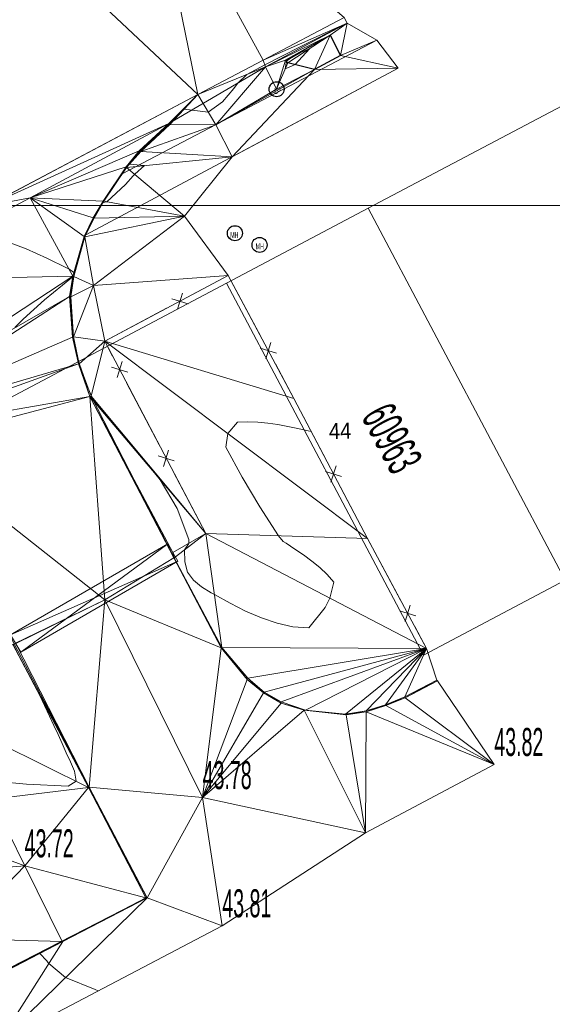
# Model space of a CAD drawing. Extents: x 79270 to 79680, y -3659241 to -3658954.
# Tile 31 of 34: x 79443 to 79470, y -3659040 to -3658991. Entities that reach past the tile are written whole.
import ezdxf
from ezdxf.enums import TextEntityAlignment as Align
from ezdxf.lldxf.tags import DXFTag

# ---------------------------------------------------------------- set-up
doc = ezdxf.new("R2010")
doc.units = 0
for name, color, linetype in [('3dFace', 7, 'Continuous'), ('BK', 7, 'Continuous'), ('CODE', 7, 'Continuous'), ('CONCSLAB', 7, 'Continuous'), ('ELEVATION', 7, 'Continuous'), ('ELP', 7, 'Continuous'), ('ERF_LINES', 7, 'Continuous'), ('ERF_TEXT', 7, 'Continuous'), ('ET', 7, 'Continuous'), ('FENCE', 7, 'Continuous'), ('GATE', 7, 'Continuous'), ('GCONTOUR', 7, 'Continuous'), ('GRID', 7, 'Continuous'), ('MCONTOUR', 7, 'Continuous'), ('MH', 7, 'Continuous'), ('POLYLINES', 7, 'Continuous'), ('SW', 7, 'Continuous'), ('SWD', 7, 'Continuous'), ('TK', 7, 'Continuous')]:
    doc.layers.add(name, color=color, linetype=linetype)
doc.styles.add('Arial', font='arial.ttf', dxfattribs={"height": 1})
tags = doc.linetypes.add('DOTTED500', pattern=[1.2, 0.7, -0.5]).pattern_tags.tags
tags[6:7] = [DXFTag(74, 4), DXFTag(75, 0), DXFTag(340, '0'), DXFTag(46, 0.0), DXFTag(50, 0.0), DXFTag(44, 0.0), DXFTag(45, 0.0)]
tags[4:5] = [DXFTag(74, 4), DXFTag(75, 0), DXFTag(340, '0'), DXFTag(46, 0.0), DXFTag(50, 0.0), DXFTag(44, 0.0), DXFTag(45, 0.0)]
tags = doc.linetypes.add('SHORTDASH-DOT', pattern=[1.4, 0.75, -0.25, 0.15, -0.25]).pattern_tags.tags
tags[10:11] = [DXFTag(74, 4), DXFTag(75, 0), DXFTag(340, '0'), DXFTag(46, 0.0), DXFTag(50, 0.0), DXFTag(44, 0.0), DXFTag(45, 0.0)]
tags[8:9] = [DXFTag(74, 4), DXFTag(75, 0), DXFTag(340, '0'), DXFTag(46, 0.0), DXFTag(50, 0.0), DXFTag(44, 0.0), DXFTag(45, 0.0)]
tags[6:7] = [DXFTag(74, 4), DXFTag(75, 0), DXFTag(340, '0'), DXFTag(46, 0.0), DXFTag(50, 0.0), DXFTag(44, 0.0), DXFTag(45, 0.0)]
tags[4:5] = [DXFTag(74, 4), DXFTag(75, 0), DXFTag(340, '0'), DXFTag(46, 0.0), DXFTag(50, 0.0), DXFTag(44, 0.0), DXFTag(45, 0.0)]

msp = doc.modelspace()

# ---------------------------------------------------------------- linework, layer by layer
at = {"layer": '3dFace', "color": 142, "linetype": 'Continuous', "lineweight": 0, "transparency": 33554687}
for points in [[(79442.862, -3658985.804, 43.931), (79452.067, -3658994.467, 43.867), (79449.57, -3658982.231, 43.902), (79442.862, -3658985.804, 43.931)], [(79449.57, -3658982.231, 43.902), (79452.067, -3658994.467, 43.867), (79455.334, -3658992.74, 43.866), (79449.57, -3658982.231, 43.902)], [(79459.365, -3658990.614, 43.829), (79449.57, -3658982.231, 43.902), (79455.334, -3658992.74, 43.866), (79459.365, -3658990.614, 43.829)], [(79442.862, -3658985.804, 43.931), (79441.577, -3659000.012, 43.957), (79452.067, -3658994.467, 43.867), (79442.862, -3658985.804, 43.931)], [(79459.365, -3658990.614, 43.829), (79455.334, -3658992.74, 43.866), (79459.514, -3658990.904, 44.001), (79459.365, -3658990.614, 43.829)], [(79459.514, -3658990.904, 44.001), (79455.334, -3658992.74, 43.866), (79455.441, -3658993.073, 44.05), (79459.514, -3658990.904, 44.001)], [(79459.514, -3658990.904, 44.001), (79455.441, -3658993.073, 44.05), (79458.676, -3658991.503, 44.021), (79459.514, -3658990.904, 44.001)], [(79459.514, -3658990.904, 44.001), (79458.676, -3658991.503, 44.021), (79459.184, -3658992.512, 44.054), (79459.514, -3658990.904, 44.001)], [(79459.514, -3658990.904, 44.001), (79459.184, -3658992.512, 44.054), (79460.998, -3658991.748, 44.037), (79459.514, -3658990.904, 44.001)], [(79458.676, -3658991.503, 44.021), (79455.441, -3658993.073, 44.05), (79456.44, -3658992.739, 44.013), (79458.676, -3658991.503, 44.021)], [(79456.56, -3658992.875, 43.978), (79458.676, -3658991.503, 44.021), (79456.44, -3658992.739, 44.013), (79456.56, -3658992.875, 43.978)], [(79457.895, -3658993.208, 44.059), (79458.676, -3658991.503, 44.021), (79456.56, -3658992.875, 43.978), (79457.895, -3658993.208, 44.059)], [(79459.184, -3658992.512, 44.054), (79458.676, -3658991.503, 44.021), (79457.895, -3658993.208, 44.059), (79459.184, -3658992.512, 44.054)], [(79459.184, -3658992.512, 44.054), (79462.068, -3658993.142, 44.105), (79460.998, -3658991.748, 44.037), (79459.184, -3658992.512, 44.054)], [(79457.895, -3658993.208, 44.059), (79462.068, -3658993.142, 44.105), (79459.184, -3658992.512, 44.054), (79457.895, -3658993.208, 44.059)], [(79455.441, -3658993.073, 44.05), (79455.334, -3658992.74, 43.866), (79452.067, -3658994.467, 43.867), (79455.441, -3658993.073, 44.05)], [(79456.44, -3658992.739, 44.013), (79455.441, -3658993.073, 44.05), (79455.998, -3658994.195, 44.075), (79456.44, -3658992.739, 44.013)], [(79456.44, -3658992.739, 44.013), (79455.998, -3658994.195, 44.075), (79456.56, -3658992.875, 43.978), (79456.44, -3658992.739, 44.013)], [(79456.56, -3658992.875, 43.978), (79455.998, -3658994.195, 44.075), (79457.895, -3658993.208, 44.059), (79456.56, -3658992.875, 43.978)], [(79455.441, -3658993.073, 44.05), (79452.067, -3658994.467, 43.867), (79452.963, -3658995.969, 44.097), (79455.441, -3658993.073, 44.05)], [(79455.441, -3658993.073, 44.05), (79452.963, -3658995.969, 44.097), (79455.998, -3658994.195, 44.075), (79455.441, -3658993.073, 44.05)], [(79455.998, -3658994.195, 44.075), (79452.963, -3658995.969, 44.097), (79457.895, -3658993.208, 44.059), (79455.998, -3658994.195, 44.075)], [(79457.895, -3658993.208, 44.059), (79452.963, -3658995.969, 44.097), (79453.778, -3658997.567, 44.142), (79457.895, -3658993.208, 44.059)], [(79457.895, -3658993.208, 44.059), (79453.778, -3658997.567, 44.142), (79462.068, -3658993.142, 44.105), (79457.895, -3658993.208, 44.059)], [(79452.067, -3658994.467, 43.867), (79441.577, -3659000.012, 43.957), (79450.626, -3658995.911, 43.95), (79452.067, -3658994.467, 43.867)], [(79450.666, -3658995.95, 44.139), (79452.067, -3658994.467, 43.867), (79450.626, -3658995.911, 43.95), (79450.666, -3658995.95, 44.139)], [(79450.666, -3658995.95, 44.139), (79452.963, -3658995.969, 44.097), (79452.067, -3658994.467, 43.867), (79450.666, -3658995.95, 44.139)], [(79450.626, -3658995.911, 43.95), (79441.577, -3659000.012, 43.957), (79443.705, -3658999.618, 43.98), (79450.626, -3658995.911, 43.95)], [(79450.626, -3658995.911, 43.95), (79443.705, -3658999.618, 43.98), (79449.143, -3658997.265, 43.917), (79450.626, -3658995.911, 43.95)], [(79449.217, -3658997.306, 44.11), (79450.626, -3658995.911, 43.95), (79449.143, -3658997.265, 43.917), (79449.217, -3658997.306, 44.11)], [(79449.217, -3658997.306, 44.11), (79450.666, -3658995.95, 44.139), (79450.626, -3658995.911, 43.95), (79449.217, -3658997.306, 44.11)], [(79449.217, -3658997.306, 44.11), (79452.963, -3658995.969, 44.097), (79450.666, -3658995.95, 44.139), (79449.217, -3658997.306, 44.11)], [(79449.217, -3658997.306, 44.11), (79453.778, -3658997.567, 44.142), (79452.963, -3658995.969, 44.097), (79449.217, -3658997.306, 44.11)], [(79449.143, -3658997.265, 43.917), (79443.705, -3658999.618, 43.98), (79448.49, -3658998.069, 43.93), (79449.143, -3658997.265, 43.917)], [(79448.49, -3658998.069, 43.93), (79449.217, -3658997.306, 44.11), (79449.143, -3658997.265, 43.917), (79448.49, -3658998.069, 43.93)], [(79448.513, -3658998.096, 43.971), (79449.217, -3658997.306, 44.11), (79448.49, -3658998.069, 43.93), (79448.513, -3658998.096, 43.971)], [(79448.513, -3658998.096, 43.971), (79453.778, -3658997.567, 44.142), (79449.217, -3658997.306, 44.11), (79448.513, -3658998.096, 43.971)], [(79448.513, -3658998.096, 43.971), (79451.396, -3659000.525, 44.174), (79453.778, -3658997.567, 44.142), (79448.513, -3658998.096, 43.971)], [(79443.705, -3658999.618, 43.98), (79447.347, -3658999.778, 43.98), (79448.49, -3658998.069, 43.93), (79443.705, -3658999.618, 43.98)], [(79447.347, -3658999.778, 43.98), (79448.513, -3658998.096, 43.971), (79448.49, -3658998.069, 43.93), (79447.347, -3658999.778, 43.98)], [(79447.373, -3658999.782, 43.993), (79448.513, -3658998.096, 43.971), (79447.347, -3658999.778, 43.98), (79447.373, -3658999.782, 43.993)], [(79447.373, -3658999.782, 43.993), (79451.396, -3659000.525, 44.174), (79448.513, -3658998.096, 43.971), (79447.373, -3658999.782, 43.993)], [(79441.577, -3659000.012, 43.957), (79435.917, -3659003.741, 44.024), (79443.705, -3658999.618, 43.98), (79441.577, -3659000.012, 43.957)], [(79443.705, -3658999.618, 43.98), (79435.917, -3659003.741, 44.024), (79445.831, -3659003.523, 44.002), (79443.705, -3658999.618, 43.98)], [(79443.705, -3658999.618, 43.98), (79445.831, -3659003.523, 44.002), (79446.389, -3659001.545, 43.98), (79443.705, -3658999.618, 43.98)], [(79446.389, -3659001.545, 43.98), (79446.841, -3659000.622, 43.961), (79443.705, -3658999.618, 43.98), (79446.389, -3659001.545, 43.98)], [(79443.705, -3658999.618, 43.98), (79446.841, -3659000.622, 43.961), (79447.347, -3658999.778, 43.98), (79443.705, -3658999.618, 43.98)], [(79447.347, -3658999.778, 43.98), (79446.841, -3659000.622, 43.961), (79446.901, -3659000.635, 44.082), (79447.347, -3658999.778, 43.98)], [(79446.901, -3659000.635, 44.082), (79447.373, -3658999.782, 43.993), (79447.347, -3658999.778, 43.98), (79446.901, -3659000.635, 44.082)], [(79446.901, -3659000.635, 44.082), (79451.396, -3659000.525, 44.174), (79447.373, -3658999.782, 43.993), (79446.901, -3659000.635, 44.082)], [(79446.389, -3659001.545, 43.98), (79446.901, -3659000.635, 44.082), (79446.841, -3659000.622, 43.961), (79446.389, -3659001.545, 43.98)], [(79446.423, -3659001.566, 44.063), (79446.901, -3659000.635, 44.082), (79446.389, -3659001.545, 43.98), (79446.423, -3659001.566, 44.063)], [(79446.423, -3659001.566, 44.063), (79446.858, -3659003.99, 44.145), (79451.396, -3659000.525, 44.174), (79446.423, -3659001.566, 44.063)], [(79446.423, -3659001.566, 44.063), (79451.396, -3659000.525, 44.174), (79446.901, -3659000.635, 44.082), (79446.423, -3659001.566, 44.063)], [(79451.396, -3659000.525, 44.174), (79446.858, -3659003.99, 44.145), (79453.587, -3659003.492, 44.122), (79451.396, -3659000.525, 44.174)], [(79446.389, -3659001.545, 43.98), (79445.831, -3659003.523, 44.002), (79445.885, -3659003.541, 44.067), (79446.389, -3659001.545, 43.98)], [(79446.389, -3659001.545, 43.98), (79445.885, -3659003.541, 44.067), (79446.423, -3659001.566, 44.063), (79446.389, -3659001.545, 43.98)], [(79445.885, -3659003.541, 44.067), (79446.858, -3659003.99, 44.145), (79446.423, -3659001.566, 44.063), (79445.885, -3659003.541, 44.067)], [(79445.831, -3659003.523, 44.002), (79435.917, -3659003.741, 44.024), (79434.729, -3659010.813, 44.082), (79445.831, -3659003.523, 44.002)], [(79445.831, -3659003.523, 44.002), (79434.729, -3659010.813, 44.082), (79445.665, -3659004.536, 43.972), (79445.831, -3659003.523, 44.002)], [(79445.831, -3659003.523, 44.002), (79445.665, -3659004.536, 43.972), (79445.885, -3659003.541, 44.067), (79445.831, -3659003.523, 44.002)], [(79445.885, -3659003.541, 44.067), (79445.665, -3659004.536, 43.972), (79445.725, -3659004.554, 44.047), (79445.885, -3659003.541, 44.067)], [(79445.885, -3659003.541, 44.067), (79445.725, -3659004.554, 44.047), (79446.858, -3659003.99, 44.145), (79445.885, -3659003.541, 44.067)], [(79453.587, -3659003.492, 44.122), (79446.858, -3659003.99, 44.145), (79447.419, -3659006.774, 44.083), (79453.587, -3659003.492, 44.122)], [(79453.587, -3659003.492, 44.122), (79447.419, -3659006.774, 44.083), (79456.861, -3659009.64, 44.029), (79453.587, -3659003.492, 44.122)], [(79445.87, -3659006.563, 44.011), (79446.858, -3659003.99, 44.145), (79445.725, -3659004.554, 44.047), (79445.87, -3659006.563, 44.011)], [(79445.87, -3659006.563, 44.011), (79447.419, -3659006.774, 44.083), (79446.858, -3659003.99, 44.145), (79445.87, -3659006.563, 44.011)], [(79445.665, -3659004.536, 43.972), (79434.729, -3659010.813, 44.082), (79435.787, -3659010.93, 44.038), (79445.665, -3659004.536, 43.972)], [(79435.787, -3659010.93, 44.038), (79445.806, -3659006.579, 43.902), (79445.665, -3659004.536, 43.972), (79435.787, -3659010.93, 44.038)], [(79445.665, -3659004.536, 43.972), (79445.806, -3659006.579, 43.902), (79445.725, -3659004.554, 44.047), (79445.665, -3659004.536, 43.972)], [(79445.725, -3659004.554, 44.047), (79445.806, -3659006.579, 43.902), (79445.87, -3659006.563, 44.011), (79445.725, -3659004.554, 44.047)], [(79446.105, -3659007.909, 43.853), (79445.806, -3659006.579, 43.902), (79435.787, -3659010.93, 44.038), (79446.105, -3659007.909, 43.853)], [(79445.806, -3659006.579, 43.902), (79446.105, -3659007.909, 43.853), (79445.87, -3659006.563, 44.011), (79445.806, -3659006.579, 43.902)], [(79445.87, -3659006.563, 44.011), (79446.105, -3659007.909, 43.853), (79446.151, -3659007.9, 44.002), (79445.87, -3659006.563, 44.011)], [(79445.87, -3659006.563, 44.011), (79446.151, -3659007.9, 44.002), (79447.419, -3659006.774, 44.083), (79445.87, -3659006.563, 44.011)], [(79446.151, -3659007.9, 44.002), (79446.742, -3659009.527, 43.999), (79447.419, -3659006.774, 44.083), (79446.151, -3659007.9, 44.002)], [(79452.459, -3659016.383, 44.077), (79447.419, -3659006.774, 44.083), (79446.742, -3659009.527, 43.999), (79452.459, -3659016.383, 44.077)], [(79456.861, -3659009.64, 44.029), (79447.419, -3659006.774, 44.083), (79460.529, -3659016.62, 43.906), (79456.861, -3659009.64, 44.029)], [(79447.419, -3659006.774, 44.083), (79452.459, -3659016.383, 44.077), (79460.529, -3659016.62, 43.906), (79447.419, -3659006.774, 44.083)], [(79436.752, -3659011.262, 44.042), (79446.105, -3659007.909, 43.853), (79435.787, -3659010.93, 44.038), (79436.752, -3659011.262, 44.042)], [(79436.752, -3659011.262, 44.042), (79446.677, -3659009.535, 43.881), (79446.105, -3659007.909, 43.853), (79436.752, -3659011.262, 44.042)], [(79446.105, -3659007.909, 43.853), (79446.677, -3659009.535, 43.881), (79446.151, -3659007.9, 44.002), (79446.105, -3659007.909, 43.853)], [(79446.151, -3659007.9, 44.002), (79446.677, -3659009.535, 43.881), (79446.742, -3659009.527, 43.999), (79446.151, -3659007.9, 44.002)], [(79437.586, -3659011.937, 44.02), (79446.677, -3659009.535, 43.881), (79436.752, -3659011.262, 44.042), (79437.586, -3659011.937, 44.02)], [(79446.677, -3659009.535, 43.881), (79437.586, -3659011.937, 44.02), (79447.428, -3659019.686, 43.853), (79446.677, -3659009.535, 43.881)], [(79452.459, -3659016.383, 44.077), (79446.742, -3659009.527, 43.999), (79446.677, -3659009.535, 43.881), (79452.459, -3659016.383, 44.077)], [(79446.677, -3659009.535, 43.881), (79447.428, -3659019.686, 43.853), (79450.862, -3659017.593, 43.817), (79446.677, -3659009.535, 43.881)], [(79452.459, -3659016.383, 44.077), (79446.677, -3659009.535, 43.881), (79450.821, -3659017.321, 43.928), (79452.459, -3659016.383, 44.077)], [(79450.821, -3659017.321, 43.928), (79446.677, -3659009.535, 43.881), (79450.862, -3659017.593, 43.817), (79450.821, -3659017.321, 43.928)], [(79437.586, -3659011.937, 44.02), (79442.901, -3659021.879, 43.928), (79447.428, -3659019.686, 43.853), (79437.586, -3659011.937, 44.02)], [(79450.885, -3659017.586, 43.963), (79452.459, -3659016.383, 44.077), (79450.821, -3659017.321, 43.928), (79450.885, -3659017.586, 43.963)], [(79453.271, -3659022.071, 43.933), (79452.459, -3659016.383, 44.077), (79450.885, -3659017.586, 43.963), (79453.271, -3659022.071, 43.933)], [(79460.529, -3659016.62, 43.906), (79452.459, -3659016.383, 44.077), (79463.481, -3659022.116, 43.94), (79460.529, -3659016.62, 43.906)], [(79463.481, -3659022.116, 43.94), (79452.459, -3659016.383, 44.077), (79453.271, -3659022.071, 43.933), (79463.481, -3659022.116, 43.94)], [(79453.229, -3659022.091, 43.818), (79450.862, -3659017.593, 43.817), (79447.428, -3659019.686, 43.853), (79453.229, -3659022.091, 43.818)], [(79450.821, -3659017.321, 43.928), (79450.862, -3659017.593, 43.817), (79450.885, -3659017.586, 43.963), (79450.821, -3659017.321, 43.928)], [(79453.229, -3659022.091, 43.818), (79450.885, -3659017.586, 43.963), (79450.862, -3659017.593, 43.817), (79453.229, -3659022.091, 43.818)], [(79453.271, -3659022.071, 43.933), (79450.885, -3659017.586, 43.963), (79453.229, -3659022.091, 43.818), (79453.271, -3659022.071, 43.933)], [(79447.428, -3659019.686, 43.853), (79442.901, -3659021.879, 43.928), (79442.977, -3659021.866, 43.91), (79447.428, -3659019.686, 43.853)], [(79442.977, -3659021.866, 43.91), (79446.641, -3659029.035, 43.822), (79447.428, -3659019.686, 43.853), (79442.977, -3659021.866, 43.91)], [(79447.428, -3659019.686, 43.853), (79446.641, -3659029.035, 43.822), (79452.307, -3659029.56, 43.783), (79447.428, -3659019.686, 43.853)], [(79447.428, -3659019.686, 43.853), (79452.307, -3659029.56, 43.783), (79453.229, -3659022.091, 43.818), (79447.428, -3659019.686, 43.853)], [(79437.748, -3659024.659, 44.464), (79446.609, -3659029.054, 43.965), (79442.832, -3659021.92, 44.019), (79437.748, -3659024.659, 44.464)], [(79442.832, -3659021.92, 44.019), (79446.641, -3659029.035, 43.822), (79442.977, -3659021.866, 43.91), (79442.832, -3659021.92, 44.019)], [(79442.832, -3659021.92, 44.019), (79446.609, -3659029.054, 43.965), (79446.641, -3659029.035, 43.822), (79442.832, -3659021.92, 44.019)], [(79453.229, -3659022.091, 43.818), (79452.307, -3659029.56, 43.783), (79454.531, -3659023.67, 43.77), (79453.229, -3659022.091, 43.818)], [(79454.562, -3659023.605, 43.89), (79453.271, -3659022.071, 43.933), (79453.229, -3659022.091, 43.818), (79454.562, -3659023.605, 43.89)], [(79454.562, -3659023.605, 43.89), (79453.229, -3659022.091, 43.818), (79454.531, -3659023.67, 43.77), (79454.562, -3659023.605, 43.89)], [(79463.481, -3659022.116, 43.94), (79453.271, -3659022.071, 43.933), (79454.562, -3659023.605, 43.89), (79463.481, -3659022.116, 43.94)], [(79463.481, -3659022.116, 43.94), (79454.562, -3659023.605, 43.89), (79455.376, -3659024.297, 43.879), (79463.481, -3659022.116, 43.94)], [(79463.481, -3659022.116, 43.94), (79455.376, -3659024.297, 43.879), (79456.233, -3659024.781, 43.876), (79463.481, -3659022.116, 43.94)], [(79463.481, -3659022.116, 43.94), (79456.233, -3659024.781, 43.876), (79457.436, -3659025.19, 43.877), (79463.481, -3659022.116, 43.94)], [(79463.481, -3659022.116, 43.94), (79457.436, -3659025.19, 43.877), (79459.43, -3659025.391, 43.908), (79463.481, -3659022.116, 43.94)], [(79463.481, -3659022.116, 43.94), (79459.43, -3659025.391, 43.908), (79460.463, -3659025.236, 43.8), (79463.481, -3659022.116, 43.94)], [(79463.481, -3659022.116, 43.94), (79460.463, -3659025.236, 43.8), (79461.436, -3659024.934, 43.872), (79463.481, -3659022.116, 43.94)], [(79463.481, -3659022.116, 43.94), (79461.436, -3659024.934, 43.872), (79462.39, -3659024.539, 43.789), (79463.481, -3659022.116, 43.94)], [(79463.481, -3659022.116, 43.94), (79462.39, -3659024.539, 43.789), (79464.001, -3659023.7, 43.879), (79463.481, -3659022.116, 43.94)], [(79454.531, -3659023.67, 43.77), (79452.307, -3659029.56, 43.783), (79455.35, -3659024.337, 43.721), (79454.531, -3659023.67, 43.77)], [(79455.376, -3659024.297, 43.879), (79454.562, -3659023.605, 43.89), (79454.531, -3659023.67, 43.77), (79455.376, -3659024.297, 43.879)], [(79455.376, -3659024.297, 43.879), (79454.531, -3659023.67, 43.77), (79455.35, -3659024.337, 43.721), (79455.376, -3659024.297, 43.879)], [(79464.001, -3659023.7, 43.879), (79462.39, -3659024.539, 43.789), (79462.413, -3659024.574, 43.667), (79464.001, -3659023.7, 43.879)], [(79464.001, -3659023.7, 43.879), (79462.413, -3659024.574, 43.667), (79464.028, -3659023.737, 43.73), (79464.001, -3659023.7, 43.879)], [(79462.413, -3659024.574, 43.667), (79466.865, -3659027.904, 43.823), (79464.028, -3659023.737, 43.73), (79462.413, -3659024.574, 43.667)], [(79455.35, -3659024.337, 43.721), (79452.307, -3659029.56, 43.783), (79456.232, -3659024.849, 43.759), (79455.35, -3659024.337, 43.721)], [(79456.233, -3659024.781, 43.876), (79455.376, -3659024.297, 43.879), (79455.35, -3659024.337, 43.721), (79456.233, -3659024.781, 43.876)], [(79456.233, -3659024.781, 43.876), (79455.35, -3659024.337, 43.721), (79456.232, -3659024.849, 43.759), (79456.233, -3659024.781, 43.876)], [(79437.748, -3659024.659, 44.464), (79441.781, -3659029.634, 43.874), (79446.609, -3659029.054, 43.965), (79437.748, -3659024.659, 44.464)], [(79456.232, -3659024.849, 43.759), (79452.307, -3659029.56, 43.783), (79457.378, -3659025.193, 43.775), (79456.232, -3659024.849, 43.759)], [(79457.436, -3659025.19, 43.877), (79456.233, -3659024.781, 43.876), (79456.232, -3659024.849, 43.759), (79457.436, -3659025.19, 43.877)], [(79457.436, -3659025.19, 43.877), (79456.232, -3659024.849, 43.759), (79457.378, -3659025.193, 43.775), (79457.436, -3659025.19, 43.877)], [(79461.436, -3659024.934, 43.872), (79460.463, -3659025.236, 43.8), (79460.473, -3659025.274, 43.67), (79461.436, -3659024.934, 43.872)], [(79461.436, -3659024.934, 43.872), (79460.473, -3659025.274, 43.67), (79461.457, -3659024.97, 43.729), (79461.436, -3659024.934, 43.872)], [(79460.473, -3659025.274, 43.67), (79466.865, -3659027.904, 43.823), (79461.457, -3659024.97, 43.729), (79460.473, -3659025.274, 43.67)], [(79462.39, -3659024.539, 43.789), (79461.436, -3659024.934, 43.872), (79461.457, -3659024.97, 43.729), (79462.39, -3659024.539, 43.789)], [(79462.39, -3659024.539, 43.789), (79461.457, -3659024.97, 43.729), (79462.413, -3659024.574, 43.667), (79462.39, -3659024.539, 43.789)], [(79461.457, -3659024.97, 43.729), (79466.865, -3659027.904, 43.823), (79462.413, -3659024.574, 43.667), (79461.457, -3659024.97, 43.729)], [(79457.378, -3659025.193, 43.775), (79452.307, -3659029.56, 43.783), (79460.436, -3659031.328, 43.96), (79457.378, -3659025.193, 43.775)], [(79459.43, -3659025.391, 43.908), (79457.436, -3659025.19, 43.877), (79457.378, -3659025.193, 43.775), (79459.43, -3659025.391, 43.908)], [(79459.43, -3659025.391, 43.908), (79457.378, -3659025.193, 43.775), (79459.464, -3659025.435, 43.764), (79459.43, -3659025.391, 43.908)], [(79457.378, -3659025.193, 43.775), (79460.436, -3659031.328, 43.96), (79459.464, -3659025.435, 43.764), (79457.378, -3659025.193, 43.775)], [(79460.463, -3659025.236, 43.8), (79459.43, -3659025.391, 43.908), (79459.464, -3659025.435, 43.764), (79460.463, -3659025.236, 43.8)], [(79460.463, -3659025.236, 43.8), (79459.464, -3659025.435, 43.764), (79460.473, -3659025.274, 43.67), (79460.463, -3659025.236, 43.8)], [(79459.464, -3659025.435, 43.764), (79460.436, -3659031.328, 43.96), (79460.473, -3659025.274, 43.67), (79459.464, -3659025.435, 43.764)], [(79460.473, -3659025.274, 43.67), (79460.436, -3659031.328, 43.96), (79466.865, -3659027.904, 43.823), (79460.473, -3659025.274, 43.67)], [(79443.425, -3659032.966, 43.724), (79446.609, -3659029.054, 43.965), (79441.781, -3659029.634, 43.874), (79443.425, -3659032.966, 43.724)], [(79449.478, -3659034.558, 43.912), (79446.609, -3659029.054, 43.965), (79443.425, -3659032.966, 43.724), (79449.478, -3659034.558, 43.912)], [(79449.542, -3659034.569, 43.804), (79446.641, -3659029.035, 43.822), (79446.609, -3659029.054, 43.965), (79449.542, -3659034.569, 43.804)], [(79449.542, -3659034.569, 43.804), (79446.609, -3659029.054, 43.965), (79449.478, -3659034.558, 43.912), (79449.542, -3659034.569, 43.804)], [(79452.307, -3659029.56, 43.783), (79446.641, -3659029.035, 43.822), (79449.542, -3659034.569, 43.804), (79452.307, -3659029.56, 43.783)], [(79439.068, -3659031.377, 43.744), (79443.425, -3659032.966, 43.724), (79441.781, -3659029.634, 43.874), (79439.068, -3659031.377, 43.744)], [(79452.307, -3659029.56, 43.783), (79449.542, -3659034.569, 43.804), (79453.288, -3659035.958, 43.81), (79452.307, -3659029.56, 43.783)], [(79460.436, -3659031.328, 43.96), (79452.307, -3659029.56, 43.783), (79453.288, -3659035.958, 43.81), (79460.436, -3659031.328, 43.96)], [(79438.73, -3659033.359, 43.624), (79443.425, -3659032.966, 43.724), (79439.068, -3659031.377, 43.744), (79438.73, -3659033.359, 43.624)], [(79438.73, -3659033.359, 43.624), (79439.93, -3659036.596, 43.522), (79443.425, -3659032.966, 43.724), (79438.73, -3659033.359, 43.624)], [(79445.3, -3659036.743, 43.726), (79443.425, -3659032.966, 43.724), (79439.93, -3659036.596, 43.522), (79445.3, -3659036.743, 43.726)], [(79449.478, -3659034.558, 43.912), (79443.425, -3659032.966, 43.724), (79445.3, -3659036.743, 43.726), (79449.478, -3659034.558, 43.912)], [(79445.332, -3659036.754, 43.569), (79442.091, -3659041.832, 43.249), (79449.542, -3659034.569, 43.804), (79445.332, -3659036.754, 43.569)], [(79449.542, -3659034.569, 43.804), (79442.091, -3659041.832, 43.249), (79453.288, -3659035.958, 43.81), (79449.542, -3659034.569, 43.804)], [(79449.478, -3659034.558, 43.912), (79445.3, -3659036.743, 43.726), (79449.542, -3659034.569, 43.804), (79449.478, -3659034.558, 43.912)], [(79449.542, -3659034.569, 43.804), (79445.3, -3659036.743, 43.726), (79445.332, -3659036.754, 43.569), (79449.542, -3659034.569, 43.804)], [(79445.3, -3659036.743, 43.726), (79439.93, -3659036.596, 43.522), (79438.953, -3659039.97, 43.33), (79445.3, -3659036.743, 43.726)], [(79445.3, -3659036.743, 43.726), (79438.953, -3659039.97, 43.33), (79438.987, -3659040.036, 43.19), (79445.3, -3659036.743, 43.726)], [(79445.3, -3659036.743, 43.726), (79438.987, -3659040.036, 43.19), (79445.332, -3659036.754, 43.569), (79445.3, -3659036.743, 43.726)], [(79445.332, -3659036.754, 43.569), (79438.987, -3659040.036, 43.19), (79442.091, -3659041.832, 43.249), (79445.332, -3659036.754, 43.569)]]:
    msp.add_3dface(points, dxfattribs=at)
at = {"layer": 'BK', "color": 9, "linetype": 'DOTTED500', "lineweight": 9, "transparency": 33554687}
for p, q in [((79448.49, -3658998.069, 43.83), (79449.143, -3658997.265, 43.817)), ((79447.347, -3658999.778, 43.88), (79448.49, -3658998.069, 43.83)), ((79446.841, -3659000.622, 43.861), (79447.347, -3658999.778, 43.88)), ((79446.389, -3659001.545, 43.88), (79446.841, -3659000.622, 43.861)), ((79445.831, -3659003.523, 43.902), (79446.389, -3659001.545, 43.88)), ((79445.665, -3659004.536, 43.872), (79445.831, -3659003.523, 43.902)), ((79445.806, -3659006.579, 43.802), (79445.665, -3659004.536, 43.872)), ((79446.105, -3659007.909, 43.753), (79445.806, -3659006.579, 43.802)), ((79446.677, -3659009.535, 43.781), (79446.105, -3659007.909, 43.753)), ((79446.677, -3659009.535, 43.881), (79450.862, -3659017.593, 43.817)), ((79453.229, -3659022.091, 43.718), (79450.862, -3659017.593, 43.717)), ((79442.901, -3659021.879, 43.828), (79446.641, -3659029.035, 43.722)), ((79454.531, -3659023.67, 43.67), (79453.229, -3659022.091, 43.718)), ((79455.35, -3659024.337, 43.621), (79454.531, -3659023.67, 43.67)), ((79464.028, -3659023.737, 43.63), (79462.413, -3659024.574, 43.567)), ((79456.232, -3659024.849, 43.659), (79455.35, -3659024.337, 43.621)), ((79457.378, -3659025.193, 43.675), (79456.232, -3659024.849, 43.659)), ((79461.457, -3659024.97, 43.629), (79460.473, -3659025.274, 43.57)), ((79462.413, -3659024.574, 43.567), (79461.457, -3659024.97, 43.629)), ((79459.464, -3659025.435, 43.664), (79457.378, -3659025.193, 43.675)), ((79460.473, -3659025.274, 43.57), (79459.464, -3659025.435, 43.664)), ((79446.641, -3659029.035, 43.722), (79449.542, -3659034.569, 43.704)), ((79449.542, -3659034.569, 43.704), (79445.332, -3659036.754, 43.469)), ((79445.332, -3659036.754, 43.469), (79438.987, -3659040.036, 43.09))]:
    msp.add_line(p, q, dxfattribs=at)
at = {"layer": 'CONCSLAB', "color": 251, "linetype": 'Continuous', "lineweight": 9, "transparency": 33554687}
for p, q in [((79450.626, -3658995.911, 43.95), (79443.705, -3658999.618, 43.98)), ((79435.917, -3659003.741, 43.924), (79443.705, -3658999.618, 43.88))]:
    msp.add_line(p, q, dxfattribs=at)
at = {"layer": 'ELP', "color": 1, "linetype": 'Continuous', "lineweight": 30, "transparency": 33554687}
msp.add_circle((79455.998, -3658994.195, 44.075), 0.375, dxfattribs=at)
at = {"layer": 'ERF_LINES', "color": 9, "linetype": 'Continuous', "lineweight": 9, "transparency": 33554687}
for p, q in [((79510.059, -3658973.936), (79460.57, -3659000.142)), ((79453.5, -3659003.886), (79391.837, -3659036.539))]:
    msp.add_line(p, q, dxfattribs=at)
at = {"layer": 'ERF_LINES', "color": 9, "linetype": 'DOTTED500', "lineweight": 9, "transparency": 33554687}
for p, q in [((79460.57, -3659000.142), (79453.5, -3659003.886)), ((79470.397, -3659018.701), (79460.57, -3659000.142)), ((79463.327, -3659022.445), (79453.5, -3659003.886)), ((79463.327, -3659022.445), (79470.397, -3659018.701))]:
    msp.add_line(p, q, dxfattribs=at)
at = {"layer": 'ET', "color": 251, "linetype": 'Continuous', "lineweight": 9, "transparency": 33554687}
for p, q in [((79455.334, -3658992.74, 43.866), (79459.365, -3658990.614, 43.829)), ((79452.067, -3658994.467, 43.867), (79455.334, -3658992.74, 43.866)), ((79441.577, -3659000.012, 43.957), (79452.067, -3658994.467, 43.867))]:
    msp.add_line(p, q, dxfattribs=at)
at = {"layer": 'FENCE', "color": 1, "linetype": 'Continuous', "lineweight": 9, "transparency": 33554687}
for p, q in [((79451.833, -3659004.425, 44.13), (79453.587, -3659003.492, 44.083)), ((79453.587, -3659003.492, 44.075), (79455.232, -3659006.581, 44.122)), ((79450.765, -3659004.654, 44.107), (79451.577, -3659004.902, 44.083)), ((79451.047, -3659005.183, 44.107), (79451.295, -3659004.372, 44.083)), ((79447.419, -3659006.774, 44.103), (79450.509, -3659005.13, 44.083)), ((79447.814, -3659007.527, 43.972), (79447.419, -3659006.774, 44.027)), ((79455.179, -3659007.119, 44.065), (79455.99, -3659007.367, 44.122)), ((79455.708, -3659006.837, 44.065), (79455.461, -3659007.649, 44.122)), ((79448.567, -3659008.318, 43.989), (79447.757, -3659008.065, 44.027)), ((79448.036, -3659008.596, 43.989), (79448.289, -3659007.786, 44.027)), ((79455.937, -3659007.905, 44.009), (79456.861, -3659009.64, 44.122)), ((79450.137, -3659011.955, 43.993), (79448.511, -3659008.856, 44.027)), ((79456.861, -3659009.64, 43.974), (79458.489, -3659012.738, 44.029)), ((79450.89, -3659012.746, 44.01), (79450.08, -3659012.493, 44.027)), ((79450.359, -3659013.024, 44.01), (79450.611, -3659012.214, 44.027)), ((79458.964, -3659012.997, 43.963), (79458.712, -3659013.807, 44.029)), ((79452.459, -3659016.383, 44.013), (79450.833, -3659013.283, 44.027)), ((79458.433, -3659013.276, 43.963), (79459.243, -3659013.528, 44.029)), ((79459.187, -3659014.066, 43.896), (79460.529, -3659016.62, 44.029)), ((79450.821, -3659017.321, 44.197), (79452.459, -3659016.383, 43.828)), ((79460.529, -3659016.62, 43.925), (79462.185, -3659019.703, 43.906)), ((79462.662, -3659019.958, 43.929), (79462.418, -3659020.77, 43.906)), ((79462.134, -3659020.242, 43.929), (79462.946, -3659020.486, 43.906)), ((79462.895, -3659021.025, 43.952), (79463.481, -3659022.116, 43.906))]:
    msp.add_line(p, q, dxfattribs=at)
at = {"layer": 'GATE', "color": 14, "linetype": 'Continuous', "lineweight": 9, "transparency": 33554687}
for p, q in [((79442.726, -3659021.433, 44.255), (79450.57, -3659016.888, 43.828)), ((79443.228, -3659022.299, 44.255), (79450.57, -3659016.888, 43.828)), ((79450.57, -3659016.888, 43.828), (79451.072, -3659017.754, 43.828)), ((79451.072, -3659017.754, 43.828), (79442.726, -3659021.433, 44.255)), ((79443.228, -3659022.299, 44.255), (79451.072, -3659017.754, 43.828)), ((79442.726, -3659021.433, 44.255), (79443.228, -3659022.299, 44.255))]:
    msp.add_line(p, q, dxfattribs=at)
at = {"layer": 'GCONTOUR', "color": 9, "linetype": 'Continuous', "lineweight": 9, "transparency": 33554687}
for p, q in [((79442.638, -3659038.132, 43.5), (79444.154, -3659037.362, 43.5)), ((79444.154, -3659037.362, 43.5), (79444.176, -3659037.352, 43.5)), ((79444.176, -3659037.352, 43.5), (79444.53, -3659037.708, 43.5)), ((79444.53, -3659037.708, 43.5), (79444.592, -3659037.805, 43.5)), ((79444.592, -3659037.805, 43.5), (79444.633, -3659037.849, 43.5)), ((79444.633, -3659037.849, 43.5), (79445.46, -3659038.548, 43.5)), ((79445.46, -3659038.548, 43.5), (79446.938, -3659039.142, 43.5)), ((79446.938, -3659039.142, 43.5), (79447.1, -3659039.204, 43.5))]:
    msp.add_line(p, q, dxfattribs=at)
at = {"layer": 'GRID', "color": 142, "linetype": 'Continuous', "lineweight": 9, "transparency": 33554687}
msp.add_line((79272.283, -3659000), (79617.283, -3659000), dxfattribs=at)
at = {"layer": 'MCONTOUR', "color": 9, "linetype": 'Continuous', "lineweight": 9, "transparency": 33554687}
for p, q in [((79457.175, -3658992.083, 44), (79459.351, -3658990.985, 44)), ((79459.351, -3658990.985, 44), (79459.513, -3658990.902, 44)), ((79455.412, -3658992.982, 44), (79457.175, -3658992.083, 44)), ((79457.273, -3658992.332, 44), (79456.625, -3658992.687, 44)), ((79456.922, -3658992.965, 44), (79457.641, -3658992.174, 44)), ((79457.641, -3658992.174, 44), (79457.273, -3658992.332, 44)), ((79454.519, -3658993.454, 44), (79455.412, -3658992.982, 44)), ((79456.485, -3658992.79, 44), (79456.433, -3658993.174, 44)), ((79456.433, -3658993.174, 44), (79456.893, -3658992.98, 44)), ((79456.625, -3658992.687, 44), (79456.485, -3658992.79, 44)), ((79456.893, -3658992.98, 44), (79456.922, -3658992.965, 44)), ((79454.049, -3658993.911, 44), (79454.519, -3658993.454, 44)), ((79453.859, -3658994.159, 44), (79454.049, -3658993.911, 44)), ((79453.301, -3658994.828, 44), (79453.859, -3658994.159, 44)), ((79452.585, -3658995.335, 44), (79453.301, -3658994.828, 44)), ((79450.637, -3658995.921, 44), (79451.382, -3658995.192, 44)), ((79451.382, -3658995.192, 44), (79452.585, -3658995.335, 44)), ((79450.186, -3658996.347, 44), (79450.637, -3658995.921, 44)), ((79449.175, -3658997.283, 44), (79450.186, -3658996.347, 44)), ((79448.773, -3658997.772, 44), (79449.175, -3658997.283, 44)), ((79448.66, -3658997.931, 44), (79448.773, -3658997.772, 44)), ((79449.405, -3658998.006, 44), (79448.66, -3658997.931, 44)), ((79448.925, -3658998.443, 44), (79449.405, -3658998.006, 44)), ((79448.46, -3658998.956, 44), (79448.839, -3658998.527, 44)), ((79448.839, -3658998.527, 44), (79448.925, -3658998.443, 44)), ((79447.528, -3658999.811, 44), (79448.46, -3658998.956, 44)), ((79447.26, -3658999.946, 44), (79447.336, -3658999.849, 44)), ((79447.336, -3658999.849, 44), (79447.528, -3658999.811, 44)), ((79446.86, -3659000.626, 44), (79447.26, -3658999.946, 44)), ((79446.397, -3659001.55, 44), (79446.86, -3659000.626, 44)), ((79442.438, -3659001.763, 44), (79443.493, -3659002.162, 44)), ((79446.273, -3659002.003, 44), (79446.397, -3659001.55, 44)), ((79443.493, -3659002.162, 44), (79444.528, -3659002.624, 44)), ((79446.17, -3659002.383, 44), (79446.273, -3659002.003, 44)), ((79444.528, -3659002.624, 44), (79445.552, -3659003.122, 44)), ((79446.031, -3659002.864, 44), (79446.17, -3659002.383, 44)), ((79445.552, -3659003.122, 44), (79445.635, -3659003.164, 44)), ((79445.635, -3659003.164, 44), (79445.882, -3659003.341, 44)), ((79445.882, -3659003.341, 44), (79446.031, -3659002.864, 44)), ((79444.418, -3659004.717, 44), (79445.767, -3659003.607, 44)), ((79445.82, -3659003.591, 44), (79445.758, -3659004.088, 44)), ((79445.767, -3659003.607, 44), (79445.82, -3659003.591, 44)), ((79445.73, -3659004.243, 44), (79445.687, -3659004.543, 44)), ((79445.758, -3659004.088, 44), (79445.73, -3659004.243, 44)), ((79443.342, -3659005.682, 44), (79444.418, -3659004.717, 44)), ((79445.687, -3659004.543, 44), (79445.751, -3659005.211, 44)), ((79445.751, -3659005.211, 44), (79445.863, -3659006.56, 44)), ((79442.935, -3659006.088, 44), (79443.342, -3659005.682, 44)), ((79445.863, -3659006.56, 44), (79445.886, -3659006.657, 44)), ((79445.886, -3659006.657, 44), (79446.15, -3659007.9, 44)), ((79446.15, -3659007.9, 44), (79446.16, -3659007.927, 44)), ((79446.16, -3659007.927, 44), (79446.55, -3659008.997, 44)), ((79446.55, -3659008.997, 44), (79446.75, -3659009.495, 44)), ((79446.75, -3659009.495, 44), (79446.814, -3659009.613, 44)), ((79446.814, -3659009.613, 44), (79448.02, -3659011.092, 44)), ((79448.02, -3659011.092, 44), (79448.232, -3659011.329, 44)), ((79453.568, -3659011.392, 44), (79454.054, -3659010.812, 44)), ((79454.054, -3659010.812, 44), (79454.554, -3659010.794, 44)), ((79454.554, -3659010.794, 44), (79455.055, -3659010.818, 44)), ((79455.055, -3659010.818, 44), (79455.556, -3659010.868, 44)), ((79455.556, -3659010.868, 44), (79456.058, -3659010.941, 44)), ((79456.058, -3659010.941, 44), (79456.561, -3659011.032, 44)), ((79456.561, -3659011.032, 44), (79457.063, -3659011.137, 44)), ((79457.063, -3659011.137, 44), (79457.566, -3659011.25, 44)), ((79448.232, -3659011.329, 44), (79449.278, -3659012.572, 44)), ((79453.471, -3659012.065, 44), (79453.568, -3659011.392, 44)), ((79457.566, -3659011.25, 44), (79457.726, -3659011.287, 44)), ((79454.282, -3659013.572, 44), (79453.471, -3659012.065, 44)), ((79449.278, -3659012.572, 44), (79450.187, -3659013.692, 44)), ((79455.167, -3659015.042, 44), (79454.282, -3659013.572, 44)), ((79450.187, -3659013.692, 44), (79451.042, -3659015.125, 44)), ((79451.042, -3659015.125, 44), (79451.626, -3659016.679, 44)), ((79456.094, -3659016.49, 44), (79455.167, -3659015.042, 44)), ((79456.326, -3659016.772, 44), (79456.094, -3659016.49, 44)), ((79451.612, -3659016.868, 44), (79451.396, -3659017.196, 44)), ((79451.626, -3659016.679, 44), (79451.612, -3659016.868, 44)), ((79456.476, -3659016.867, 44), (79456.326, -3659016.772, 44)), ((79456.916, -3659017.153, 44), (79456.476, -3659016.867, 44)), ((79451.396, -3659017.196, 44), (79451.418, -3659017.786, 44)), ((79457.346, -3659017.446, 44), (79456.916, -3659017.153, 44)), ((79457.759, -3659017.753, 44), (79457.346, -3659017.446, 44)), ((79451.418, -3659017.786, 44), (79451.555, -3659018.301, 44)), ((79458.151, -3659018.079, 44), (79457.759, -3659017.753, 44)), ((79458.515, -3659018.427, 44), (79458.151, -3659018.079, 44)), ((79451.555, -3659018.301, 44), (79451.852, -3659018.708, 44)), ((79458.85, -3659018.799, 44), (79458.515, -3659018.427, 44)), ((79451.852, -3659018.708, 44), (79452.254, -3659019.044, 44)), ((79452.254, -3659019.044, 44), (79452.727, -3659019.333, 44)), ((79458.656, -3659019.606, 44), (79458.85, -3659018.799, 44)), ((79452.727, -3659019.333, 44), (79452.893, -3659019.425, 44)), ((79452.893, -3659019.425, 44), (79453.673, -3659019.852, 44)), ((79453.673, -3659019.852, 44), (79454.454, -3659020.25, 44)), ((79457.602, -3659021.091, 44), (79458.428, -3659020.063, 44)), ((79458.428, -3659020.063, 44), (79458.656, -3659019.606, 44)), ((79454.454, -3659020.25, 44), (79455.237, -3659020.594, 44)), ((79455.237, -3659020.594, 44), (79456.022, -3659020.861, 44)), ((79456.022, -3659020.861, 44), (79456.81, -3659021.033, 44)), ((79456.81, -3659021.033, 44), (79457.602, -3659021.091, 44)), ((79443.2, -3659022.607, 44), (79442.857, -3659021.911, 44)), ((79444.163, -3659024.433, 44), (79443.2, -3659022.607, 44)), ((79444.668, -3659025.502, 44), (79444.163, -3659024.433, 44)), ((79444.88, -3659025.955, 44), (79444.668, -3659025.502, 44)), ((79445.09, -3659026.409, 44), (79444.88, -3659025.955, 44)), ((79445.298, -3659026.864, 44), (79445.09, -3659026.409, 44)), ((79445.503, -3659027.32, 44), (79445.298, -3659026.864, 44)), ((79445.706, -3659027.778, 44), (79445.503, -3659027.32, 44)), ((79445.905, -3659028.237, 44), (79445.706, -3659027.778, 44)), ((79445.988, -3659028.746, 44), (79445.905, -3659028.237, 44)), ((79441.951, -3659028.739, 44), (79443.51, -3659028.888, 44)), ((79443.51, -3659028.888, 44), (79445.59, -3659028.983, 44)), ((79445.59, -3659028.983, 44), (79445.988, -3659028.746, 44))]:
    msp.add_line(p, q, dxfattribs=at)
at = {"layer": 'MH', "color": 30, "linetype": 'Continuous', "lineweight": 30, "transparency": 33554687}
for centre in [(79453.917, -3659001.384), (79455.147, -3659001.971)]:
    msp.add_circle(centre, 0.375, dxfattribs=at)
at = {"layer": 'POLYLINES', "color": 151, "linetype": 'Continuous', "lineweight": 9, "transparency": 33554687}
for p, q in [((79459.514, -3658990.904, 44.001), (79459.365, -3658990.614, 43.829)), ((79459.514, -3658990.904, 44.001), (79459.365, -3658990.614, 43.829)), ((79459.514, -3658990.904, 44.001), (79459.365, -3658990.614, 43.829)), ((79460.998, -3658991.748, 44.037), (79459.514, -3658990.904, 44.001)), ((79460.998, -3658991.748, 44.037), (79459.514, -3658990.904, 44.001)), ((79460.998, -3658991.748, 44.037), (79459.514, -3658990.904, 44.001)), ((79462.068, -3658993.142, 44.105), (79460.998, -3658991.748, 44.037)), ((79462.068, -3658993.142, 44.105), (79460.998, -3658991.748, 44.037)), ((79462.068, -3658993.142, 44.105), (79460.998, -3658991.748, 44.037)), ((79453.778, -3658997.567, 44.142), (79462.068, -3658993.142, 44.105)), ((79453.778, -3658997.567, 44.142), (79462.068, -3658993.142, 44.105)), ((79453.778, -3658997.567, 44.142), (79462.068, -3658993.142, 44.105)), ((79451.396, -3659000.525, 44.174), (79453.778, -3658997.567, 44.142)), ((79451.396, -3659000.525, 44.174), (79453.778, -3658997.567, 44.142)), ((79451.396, -3659000.525, 44.174), (79453.778, -3658997.567, 44.142)), ((79453.587, -3659003.492, 44.122), (79451.396, -3659000.525, 44.174)), ((79453.587, -3659003.492, 44.122), (79451.396, -3659000.525, 44.174)), ((79453.587, -3659003.492, 44.122), (79451.396, -3659000.525, 44.174)), ((79456.861, -3659009.64, 44.029), (79453.587, -3659003.492, 44.122)), ((79456.861, -3659009.64, 44.029), (79453.587, -3659003.492, 44.122)), ((79456.861, -3659009.64, 44.029), (79453.587, -3659003.492, 44.122)), ((79460.529, -3659016.62, 43.906), (79456.861, -3659009.64, 44.029)), ((79460.529, -3659016.62, 43.906), (79456.861, -3659009.64, 44.029)), ((79460.529, -3659016.62, 43.906), (79456.861, -3659009.64, 44.029)), ((79463.481, -3659022.116, 43.94), (79460.529, -3659016.62, 43.906)), ((79463.481, -3659022.116, 43.94), (79460.529, -3659016.62, 43.906)), ((79463.481, -3659022.116, 43.94), (79460.529, -3659016.62, 43.906)), ((79464.001, -3659023.7, 43.879), (79463.481, -3659022.116, 43.94)), ((79464.001, -3659023.7, 43.879), (79463.481, -3659022.116, 43.94)), ((79464.001, -3659023.7, 43.879), (79463.481, -3659022.116, 43.94)), ((79464.028, -3659023.737, 43.73), (79464.001, -3659023.7, 43.879)), ((79464.028, -3659023.737, 43.73), (79464.001, -3659023.7, 43.879)), ((79464.028, -3659023.737, 43.73), (79464.001, -3659023.7, 43.879)), ((79466.865, -3659027.904, 43.823), (79464.028, -3659023.737, 43.73)), ((79466.865, -3659027.904, 43.823), (79464.028, -3659023.737, 43.73)), ((79466.865, -3659027.904, 43.823), (79464.028, -3659023.737, 43.73)), ((79460.436, -3659031.328, 43.96), (79466.865, -3659027.904, 43.823)), ((79460.436, -3659031.328, 43.96), (79466.865, -3659027.904, 43.823)), ((79460.436, -3659031.328, 43.96), (79466.865, -3659027.904, 43.823)), ((79453.288, -3659035.958, 43.81), (79460.436, -3659031.328, 43.96)), ((79453.288, -3659035.958, 43.81), (79460.436, -3659031.328, 43.96)), ((79453.288, -3659035.958, 43.81), (79460.436, -3659031.328, 43.96)), ((79442.091, -3659041.832, 43.249), (79453.288, -3659035.958, 43.81)), ((79442.091, -3659041.832, 43.249), (79453.288, -3659035.958, 43.81)), ((79442.091, -3659041.832, 43.249), (79453.288, -3659035.958, 43.81))]:
    msp.add_line(p, q, dxfattribs=at)
at = {"layer": 'POLYLINES', "color": 18, "linetype": 'Continuous', "lineweight": 9, "transparency": 33554687}
for p, q in [((79459.514, -3658990.904, 44.001), (79459.365, -3658990.614, 43.829)), ((79460.998, -3658991.748, 44.037), (79459.514, -3658990.904, 44.001)), ((79462.068, -3658993.142, 44.105), (79460.998, -3658991.748, 44.037)), ((79453.778, -3658997.567, 44.142), (79462.068, -3658993.142, 44.105)), ((79451.396, -3659000.525, 44.174), (79453.778, -3658997.567, 44.142)), ((79453.587, -3659003.492, 44.122), (79451.396, -3659000.525, 44.174)), ((79456.861, -3659009.64, 44.029), (79453.587, -3659003.492, 44.122)), ((79460.529, -3659016.62, 43.906), (79456.861, -3659009.64, 44.029)), ((79463.481, -3659022.116, 43.94), (79460.529, -3659016.62, 43.906)), ((79464.001, -3659023.7, 43.879), (79463.481, -3659022.116, 43.94)), ((79464.028, -3659023.737, 43.73), (79464.001, -3659023.7, 43.879)), ((79466.865, -3659027.904, 43.823), (79464.028, -3659023.737, 43.73)), ((79460.436, -3659031.328, 43.96), (79466.865, -3659027.904, 43.823)), ((79453.288, -3659035.958, 43.81), (79460.436, -3659031.328, 43.96)), ((79442.091, -3659041.832, 43.249), (79453.288, -3659035.958, 43.81))]:
    msp.add_line(p, q, dxfattribs=at)
at = {"layer": 'SW', "color": 8, "linetype": 'SHORTDASH-DOT', "lineweight": 9, "transparency": 33554687}
for p, q in [((79460.998, -3658991.748, 44.037), (79448.292, -3658998.423, 44.097)), ((79446.475, -3659001.465, 44.142), (79462.068, -3658993.142, 44.105))]:
    msp.add_line(p, q, dxfattribs=at)
at = {"layer": 'SWD', "color": 142, "linetype": 'DOTTED500', "lineweight": 30, "transparency": 33554687}
for p, q in [((79456.44, -3658992.739, 44.013), (79458.676, -3658991.503, 44.021)), ((79458.676, -3658991.503, 44.021), (79459.184, -3658992.512, 44.054)), ((79459.184, -3658992.512, 44.054), (79457.895, -3658993.208, 44.059)), ((79456.56, -3658992.875, 43.978), (79456.44, -3658992.739, 44.013)), ((79457.895, -3658993.208, 44.059), (79456.56, -3658992.875, 43.978))]:
    msp.add_line(p, q, dxfattribs=at)
at = {"layer": 'TK', "color": 55, "linetype": 'Continuous', "lineweight": 9, "transparency": 33554687}
for p, q in [((79459.514, -3658990.904, 44.001), (79455.441, -3658993.073, 44.05)), ((79455.441, -3658993.073, 44.05), (79450.626, -3658995.911, 43.95)), ((79450.626, -3658995.911, 43.85), (79449.217, -3658997.306, 44.01)), ((79449.217, -3658997.306, 44.01), (79448.513, -3658998.096, 43.871)), ((79448.513, -3658998.096, 43.871), (79447.373, -3658999.782, 43.893)), ((79447.373, -3658999.782, 43.893), (79446.901, -3659000.635, 43.982)), ((79446.901, -3659000.635, 43.982), (79446.423, -3659001.566, 43.963)), ((79446.423, -3659001.566, 43.963), (79445.885, -3659003.541, 43.967)), ((79445.885, -3659003.541, 43.967), (79445.725, -3659004.554, 43.947)), ((79445.725, -3659004.554, 43.947), (79445.87, -3659006.563, 43.911)), ((79445.87, -3659006.563, 43.911), (79446.151, -3659007.9, 43.902)), ((79446.151, -3659007.9, 43.902), (79446.742, -3659009.527, 43.899)), ((79450.885, -3659017.586, 43.963), (79446.742, -3659009.527, 43.999)), ((79450.885, -3659017.586, 43.863), (79453.271, -3659022.071, 43.833)), ((79449.519, -3659034.551, 43.865), (79442.832, -3659021.92, 43.919)), ((79453.271, -3659022.071, 43.833), (79454.562, -3659023.605, 43.79)), ((79454.562, -3659023.605, 43.79), (79455.376, -3659024.297, 43.779)), ((79462.39, -3659024.539, 43.689), (79464.001, -3659023.7, 43.779)), ((79455.376, -3659024.297, 43.779), (79456.233, -3659024.781, 43.776)), ((79456.233, -3659024.781, 43.776), (79457.436, -3659025.19, 43.777)), ((79460.463, -3659025.236, 43.7), (79461.436, -3659024.934, 43.772)), ((79461.436, -3659024.934, 43.772), (79462.39, -3659024.539, 43.689)), ((79457.436, -3659025.19, 43.777), (79459.43, -3659025.391, 43.808)), ((79459.43, -3659025.391, 43.808), (79460.463, -3659025.236, 43.7)), ((79449.519, -3659034.551, 43.626), (79438.953, -3659039.97, 43.23))]:
    msp.add_line(p, q, dxfattribs=at)

# ---------------------------------------------------------------- texts
at = {"layer": 'CODE', "color": 8, "transparency": 33554687, "style": 'Arial', "width": 0.5}
for s, p in [('LP', (79456.042, -3658994.284, 44.074)), ('MH', (79453.888, -3659001.474, 44.5)), ('MH', (79455.159, -3659002.043, 44.5))]:
    msp.add_text(s, height=0.3, dxfattribs=at).set_placement(p, align=Align.MIDDLE_CENTER)
at = {"layer": 'ELEVATION', "color": 8, "transparency": 33554687, "style": 'Arial', "width": 0.5}
for s, p in [('43.82', (79466.865, -3659027.904, 44.5)), ('43.78', (79452.307, -3659029.56, 43.783)), ('43.72', (79443.425, -3659032.966, 43.724)), ('43.81', (79453.288, -3659035.958, 43.81))]:
    msp.add_text(s, height=1.4, dxfattribs=at).set_placement(p, align=Align.BOTTOM_LEFT)
at = {"layer": 'ERF_TEXT', "color": 18, "transparency": 33554687, "style": 'Arial', "width": 0.5}
msp.add_text('60963', height=1.7509, rotation=297.9029, dxfattribs=at).set_placement((79460.525, -3659012.278, 44.5), align=Align.BOTTOM_CENTER)
at = {"layer": 'MCONTOUR', "color": 9, "transparency": 33554687, "style": 'Arial', "width": 0.9}
msp.add_text('44', height=0.8, rotation=1.4511, dxfattribs=at).set_placement((79459.166, -3659011.251, 44.5), align=Align.MIDDLE_CENTER)

doc.saveas('drawing.dxf')
